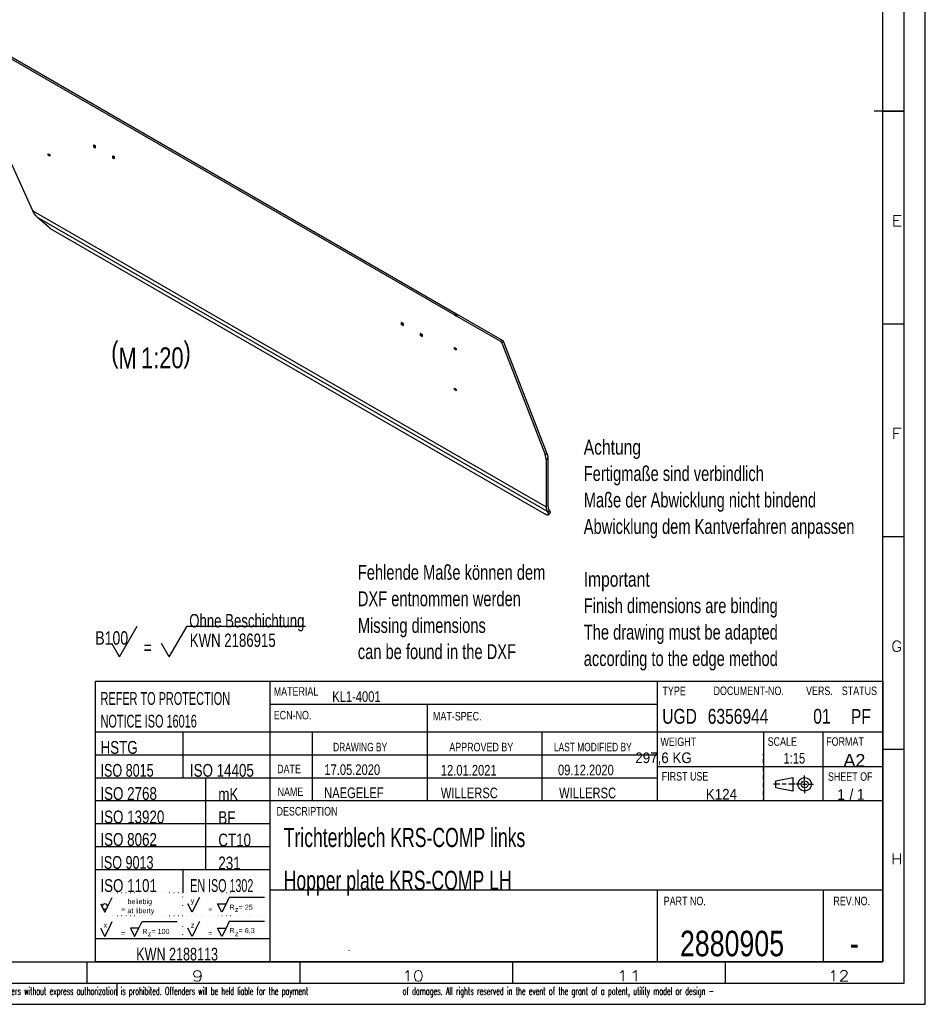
# Model space of a CAD drawing. Header units: millimetres. Extents: x -3 to 594, y -3 to 420.
# Tile 3 of 4: x 381 to 594, y 0 to 231. Entities that reach past the tile are written whole.
import ezdxf

# ---------------------------------------------------------------- set-up
doc = ezdxf.new("R2010")
doc.units = ezdxf.units.MM
doc.layers.add('1', color=7, linetype='Continuous')
doc.styles.add('SEACAD_Arial', font='arial.ttf', dxfattribs={"width": 0.75})
doc.styles.add('SEACAD_simplex_shx', font='simplex.shx', dxfattribs={"width": 0.587})

msp = doc.modelspace()

# ---------------------------------------------------------------- linework, layer by layer
at = {"layer": '1', "color": 7, "linetype": 'Continuous'}
for p, q in [((594, 0), (594, 420)), ((589, 5), (589, 415)), ((584, 10), (584, 410)), ((384.25, 186.58), (364.57, 230.06)), ((377.72, 223.11), (483.3, 162.16)), ((378.15, 223.36), (483.72, 162.41)), ((589, 210), (582, 210)), ((584, 210), (589, 210)), ((398.64, 202.06), (398.6, 202.04)), ((398.6, 201.55), (398.6, 202.04)), ((398.6, 201.55), (398.96, 201.75)), ((398.64, 202.06), (398.92, 201.9)), ((398.96, 201.67), (398.64, 201.49)), ((398.92, 201.32), (398.64, 201.49)), ((398.96, 201.83), (398.96, 201.34)), ((387.91, 199.97), (387.87, 199.95)), ((387.87, 199.7), (387.87, 199.95)), ((387.87, 199.7), (388.12, 199.84)), ((387.91, 199.97), (388.26, 199.76)), ((388.19, 199.8), (387.91, 199.64)), ((388.26, 199.44), (387.91, 199.64)), ((388.26, 199.44), (388.3, 199.46)), ((388.3, 199.7), (388.3, 199.46)), ((398.92, 201.32), (398.96, 201.34)), ((403.09, 199.49), (403.06, 199.47)), ((403.06, 198.98), (403.06, 199.47)), ((403.06, 198.98), (403.41, 199.18)), ((403.09, 199.49), (403.37, 199.32)), ((403.41, 199.1), (403.09, 198.92)), ((403.41, 199.26), (403.41, 198.77)), ((403.37, 198.75), (403.09, 198.92)), ((403.37, 198.75), (403.41, 198.77)), ((384.25, 186.58), (504.89, 116.93)), ((505.19, 115.83), (385.35, 185.02)), ((388.22, 182.53), (385.35, 185.02)), ((388.37, 182.42), (504.43, 115.42)), ((483.3, 162.16), (483.72, 162.41)), ((483.75, 162.35), (483.33, 162.1)), ((483.79, 162.29), (483.37, 162.04)), ((484.19, 162.12), (483.77, 161.88)), ((483.79, 162.29), (484.13, 162.09)), ((484.21, 162.12), (483.79, 161.88)), ((484.21, 162.12), (494.58, 156.14)), ((470.97, 160.29), (470.94, 160.27)), ((470.94, 159.78), (470.94, 160.27)), ((470.94, 159.78), (471.29, 159.99)), ((470.97, 160.29), (471.26, 160.13)), ((471.29, 159.91), (470.97, 159.72)), ((471.29, 160.07), (471.29, 159.58)), ((483.37, 162.04), (483.72, 161.84)), ((483.72, 161.84), (483.75, 161.86)), ((483.79, 161.88), (494.16, 155.89)), ((584, 160), (589, 160)), ((471.26, 159.56), (470.97, 159.72)), ((471.26, 159.56), (471.29, 159.58)), ((475.43, 157.72), (475.39, 157.7)), ((475.39, 157.21), (475.39, 157.7)), ((475.39, 157.21), (475.75, 157.42)), ((475.43, 157.72), (475.71, 157.56)), ((475.75, 157.5), (475.75, 157.01)), ((475.75, 157.34), (475.43, 157.15)), ((475.71, 156.99), (475.43, 157.15)), ((475.71, 156.99), (475.75, 157.01)), ((494.16, 155.89), (494.58, 156.14)), ((494.89, 155.76), (494.46, 155.51)), ((494.46, 155.51), (504.66, 129.24)), ((494.89, 155.76), (505.08, 129.48)), ((483.37, 154.41), (483.33, 154.39)), ((483.33, 154.14), (483.33, 154.39)), ((483.33, 154.14), (483.58, 154.28)), ((483.37, 154.41), (483.72, 154.2)), ((483.65, 154.24), (483.37, 154.08)), ((483.72, 153.88), (483.37, 154.08)), ((483.72, 153.88), (483.75, 153.9)), ((483.75, 154.14), (483.75, 153.9)), ((483.37, 144.85), (483.33, 144.83)), ((483.33, 144.59), (483.33, 144.83)), ((483.33, 144.59), (483.58, 144.73)), ((483.37, 144.85), (483.72, 144.65)), ((483.65, 144.69), (483.37, 144.53)), ((483.72, 144.32), (483.37, 144.53)), ((483.72, 144.32), (483.75, 144.34)), ((483.75, 144.59), (483.75, 144.34)), ((504.66, 129.24), (505.08, 129.48)), ((505.32, 128.32), (504.89, 128.08)), ((504.89, 128.08), (504.89, 116.93)), ((505.32, 128.32), (505.32, 117.17)), ((505.31, 115.66), (505.19, 115.83)), ((505.31, 115.66), (505.68, 116.11)), ((505.68, 116.11), (505.56, 116.29)), ((505.49, 115.11), (505.86, 115.57)), ((584, 110), (589, 110)), ((404.65, 81.71), (408.81, 88.91)), ((416.35, 81.71), (420.51, 88.91)), ((420.51, 88.91), (448.34, 88.91)), ((404.65, 81.71), (402.84, 84.86)), ((416.35, 81.71), (414.54, 84.86)), ((399, 76), (584, 76)), ((399, 10), (399, 76)), ((440, 76), (440, 10)), ((531, 76), (531, 47.8)), ((584, 76), (584, 10)), ((531, 70.5), (440, 70.5)), ((477, 47.8), (477, 70.5)), ((440, 64), (399, 64)), ((399.51, 64), (399, 64)), ((584, 64), (399, 64)), ((401.56, 64), (400.54, 64)), ((403.61, 64), (402.59, 64)), ((405.66, 64), (404.64, 64)), ((407.71, 64), (406.69, 64)), ((409.76, 64), (408.74, 64)), ((411.81, 64), (410.79, 64)), ((413.86, 64), (412.84, 64)), ((415.91, 64), (414.89, 64)), ((417.96, 64), (416.94, 64)), ((420.01, 64), (418.99, 64)), ((419.5, 64), (419.5, 58.6)), ((422.06, 64), (421.04, 64)), ((424.11, 64), (423.09, 64)), ((426.16, 64), (425.14, 64)), ((428.21, 64), (427.19, 64)), ((430.26, 64), (429.24, 64)), ((432.31, 64), (431.29, 64)), ((434.36, 64), (433.34, 64)), ((436.41, 64), (435.39, 64)), ((438.46, 64), (437.44, 64)), ((440, 64), (439.49, 64)), ((450, 47.8), (450, 64)), ((504, 47.8), (504, 64)), ((556, 64), (556, 47.8)), ((570, 47.8), (570, 64)), ((399.51, 58.6), (399, 58.6)), ((531, 58.6), (399, 58.6)), ((401.56, 58.6), (400.54, 58.6)), ((403.61, 58.6), (402.59, 58.6)), ((405.66, 58.6), (404.64, 58.6)), ((407.71, 58.6), (406.69, 58.6)), ((409.76, 58.6), (408.74, 58.6)), ((411.81, 58.6), (410.79, 58.6)), ((413.86, 58.6), (412.84, 58.6)), ((415.91, 58.6), (414.89, 58.6)), ((417.96, 58.6), (416.94, 58.6)), ((420.01, 58.6), (418.99, 58.6)), ((419.5, 58.6), (419.5, 53.2)), ((422.06, 58.6), (421.04, 58.6)), ((424.11, 58.6), (423.09, 58.6)), ((426.16, 58.6), (425.14, 58.6)), ((428.21, 58.6), (427.19, 58.6)), ((430.26, 58.6), (429.24, 58.6)), ((432.31, 58.6), (431.29, 58.6)), ((434.36, 58.6), (433.34, 58.6)), ((436.41, 58.6), (435.39, 58.6)), ((438.46, 58.6), (437.44, 58.6)), ((440, 58.6), (439.49, 58.6)), ((556, 58.53), (556, 59)), ((584, 60), (589, 60)), ((531, 55.9), (584, 55.9)), ((556, 56.67), (556, 57.6)), ((556, 54.8), (556, 55.73)), ((556, 52.93), (556, 53.87)), ((558.84, 52.52), (562.84, 53.32)), ((562.84, 53.32), (562.84, 50.12)), ((565.64, 52.72), (565.64, 53.82)), ((399.51, 53.2), (399, 53.2)), ((531, 53.2), (399, 53.2)), ((401.56, 53.2), (400.54, 53.2)), ((403.61, 53.2), (402.59, 53.2)), ((405.66, 53.2), (404.64, 53.2)), ((407.71, 53.2), (406.69, 53.2)), ((409.76, 53.2), (408.74, 53.2)), ((411.81, 53.2), (410.79, 53.2)), ((413.86, 53.2), (412.84, 53.2)), ((415.91, 53.2), (414.89, 53.2)), ((417.96, 53.2), (416.94, 53.2)), ((420.01, 53.2), (418.99, 53.2)), ((422.06, 53.2), (421.04, 53.2)), ((424.11, 53.2), (423.09, 53.2)), ((424.95, 31.6), (424.95, 53.2)), ((426.16, 53.2), (425.14, 53.2)), ((428.21, 53.2), (427.19, 53.2)), ((430.26, 53.2), (429.24, 53.2)), ((432.31, 53.2), (431.29, 53.2)), ((434.36, 53.2), (433.34, 53.2)), ((436.41, 53.2), (435.39, 53.2)), ((438.46, 53.2), (437.44, 53.2)), ((440, 53.2), (439.49, 53.2)), ((556, 51.07), (556, 52)), ((558.84, 50.92), (558.84, 52.52)), ((561.34, 51.72), (560.34, 51.72)), ((564.64, 51.72), (563.54, 51.72)), ((565.14, 51.72), (566.14, 51.72)), ((565.64, 51.22), (565.64, 52.22)), ((566.64, 51.72), (567.74, 51.72)), ((556, 49.2), (556, 50.13)), ((562.84, 50.12), (558.84, 50.92)), ((565.64, 50.72), (565.64, 49.62)), ((584, 47.8), (399, 47.8)), ((556, 47.8), (556, 48.27)), ((440, 42.4), (399, 42.4)), ((440, 37), (399, 37)), ((440, 31.6), (399, 31.6)), ((419.5, 31.6), (419.5, 26.2)), ((400.04, 26.2), (400.01, 26.2)), ((401.06, 26.2), (401.04, 26.2)), ((402.09, 26.2), (402.06, 26.2)), ((403.11, 26.2), (403.09, 26.2)), ((404.14, 26.2), (404.11, 26.2)), ((405.16, 26.2), (405.14, 26.2)), ((406.19, 26.2), (406.16, 26.2)), ((407.21, 26.2), (407.19, 26.2)), ((408.24, 26.2), (408.21, 26.2)), ((409.26, 26.2), (409.24, 26.2)), ((410.29, 26.2), (410.26, 26.2)), ((411.31, 26.2), (411.29, 26.2)), ((412.34, 26.2), (412.31, 26.2)), ((413.36, 26.2), (413.34, 26.2)), ((414.39, 26.2), (414.36, 26.2)), ((415.41, 26.2), (415.39, 26.2)), ((416.44, 26.2), (416.41, 26.2)), ((417.46, 26.2), (417.44, 26.2)), ((418.49, 26.2), (418.46, 26.2)), ((419.51, 26.2), (419.49, 26.2)), ((420.54, 26.2), (420.51, 26.2)), ((421.56, 26.2), (421.54, 26.2)), ((422.59, 26.2), (422.56, 26.2)), ((423.61, 26.2), (423.59, 26.2)), ((424.64, 26.2), (424.61, 26.2)), ((425.66, 26.2), (425.64, 26.2)), ((426.69, 26.2), (426.66, 26.2)), ((427.71, 26.2), (427.69, 26.2)), ((428.74, 26.2), (428.71, 26.2)), ((429.76, 26.2), (429.74, 26.2)), ((430.79, 26.2), (430.76, 26.2)), ((431.81, 26.2), (431.79, 26.2)), ((432.84, 26.2), (432.81, 26.2)), ((433.86, 26.2), (433.84, 26.2)), ((434.89, 26.2), (434.86, 26.2)), ((435.91, 26.2), (435.89, 26.2)), ((436.94, 26.2), (436.91, 26.2)), ((437.96, 26.2), (437.94, 26.2)), ((438.99, 26.2), (438.96, 26.2)), ((440, 26.2), (439.99, 26.2)), ((556, 26.8), (440, 26.8)), ((440, 26.8), (440, 26.28)), ((531, 26.8), (531, 10)), ((584, 26.8), (556, 26.8)), ((570, 26.8), (570, 10)), ((400.2, 23.62), (401.2, 21.63)), ((401.2, 21.63), (402.95, 25.13)), ((419.5, 25.2), (419.5, 25.23)), ((419.5, 24.22), (419.5, 24.25)), ((419.5, 23.24), (419.5, 23.27)), ((421.7, 21.63), (420.7, 23.62)), ((422.7, 23.62), (421.7, 21.63)), ((423.45, 25.13), (422.7, 23.62)), ((428.7, 21.63), (427.7, 23.62)), ((427.7, 23.62), (429.7, 23.62)), ((429.7, 23.62), (428.7, 21.63)), ((430.45, 25.13), (429.7, 23.62)), ((438.7, 25.13), (430.45, 25.13)), ((440, 25.23), (440, 24.18)), ((419.5, 22.26), (419.5, 22.29)), ((419.5, 21.28), (419.5, 21.3)), ((440, 23.12), (440, 22.07)), ((440, 21.02), (440, 19.98)), ((400.04, 20.8), (400.01, 20.8)), ((401.06, 20.8), (401.04, 20.8)), ((402.09, 20.8), (402.06, 20.8)), ((402.2, 17.93), (402.95, 19.43)), ((403.11, 20.8), (403.09, 20.8)), ((404.14, 20.8), (404.11, 20.8)), ((405.16, 20.8), (405.14, 20.8)), ((406.19, 20.8), (406.16, 20.8)), ((407.21, 20.8), (407.19, 20.8)), ((408.24, 20.8), (408.21, 20.8)), ((409.2, 17.93), (409.95, 19.43)), ((409.26, 20.8), (409.24, 20.8)), ((409.95, 19.43), (418.2, 19.43)), ((410.29, 20.8), (410.26, 20.8)), ((411.31, 20.8), (411.29, 20.8)), ((412.34, 20.8), (412.31, 20.8)), ((413.36, 20.8), (413.34, 20.8)), ((414.39, 20.8), (414.36, 20.8)), ((415.41, 20.8), (415.39, 20.8)), ((416.44, 20.8), (416.41, 20.8)), ((417.46, 20.8), (417.44, 20.8)), ((418.49, 20.8), (418.46, 20.8)), ((419.51, 20.8), (419.49, 20.8)), ((419.5, 20.3), (419.5, 20.32)), ((419.5, 19.31), (419.5, 19.34)), ((420.54, 20.8), (420.51, 20.8)), ((421.56, 20.8), (421.54, 20.8)), ((422.59, 20.8), (422.56, 20.8)), ((423.45, 19.43), (422.7, 17.93)), ((423.61, 20.8), (423.59, 20.8)), ((424.64, 20.8), (424.61, 20.8)), ((425.66, 20.8), (425.64, 20.8)), ((426.69, 20.8), (426.66, 20.8)), ((427.71, 20.8), (427.69, 20.8)), ((428.74, 20.8), (428.71, 20.8)), ((430.45, 19.43), (429.7, 17.93)), ((429.76, 20.8), (429.74, 20.8)), ((438.7, 19.43), (430.45, 19.43)), ((430.79, 20.8), (430.76, 20.8)), ((431.81, 20.8), (431.79, 20.8)), ((432.84, 20.8), (432.81, 20.8)), ((433.86, 20.8), (433.84, 20.8)), ((434.89, 20.8), (434.86, 20.8)), ((435.91, 20.8), (435.89, 20.8)), ((436.94, 20.8), (436.91, 20.8)), ((437.96, 20.8), (437.94, 20.8)), ((438.99, 20.8), (438.96, 20.8)), ((440, 20.8), (439.99, 20.8)), ((440, 18.93), (440, 17.88)), ((400.2, 17.93), (401.2, 15.93)), ((401.2, 15.93), (402.2, 17.93)), ((407.2, 17.93), (408.2, 15.93)), ((409.2, 17.93), (407.2, 17.93)), ((408.2, 15.93), (409.2, 17.93)), ((419.5, 18.33), (419.5, 18.36)), ((419.5, 17.35), (419.5, 17.38)), ((419.5, 16.37), (419.5, 16.4)), ((421.7, 15.93), (420.7, 17.93)), ((422.7, 17.93), (421.7, 15.93)), ((427.7, 17.93), (429.7, 17.93)), ((428.7, 15.93), (427.7, 17.93)), ((429.7, 17.93), (428.7, 15.93)), ((440, 16.83), (440, 15.78)), ((440, 15.4), (399, 15.4)), ((419.5, 15.4), (419.5, 15.41)), ((440, 14.73), (440, 13.68)), ((440, 12.62), (440, 11.58)), ((458.59, 12.67), (458.71, 12.79)), ((10, 10), (584, 10)), ((397, 10), (397, 5)), ((584, 10), (399, 10)), ((440, 10.53), (440, 10)), ((447, 10), (447, 5)), ((497, 10), (497, 5)), ((547, 10), (547, 5)), ((5, 5), (589, 5)), ((404, 5), (404, 2)), ((0, 0), (594, 0))]:
    msp.add_line(p, q, dxfattribs=at)
for radius in [1.6, 0.8]:
    msp.add_circle((565.64, 51.72), radius, dxfattribs=at)
for start, end in [(0, 180), (180, 0)]:
    msp.add_arc((401.2, 23.01), 0.618, start, end, dxfattribs=at)
for points, knots in [([(398.6, 202.04), (398.61, 202.06), (398.64, 202.06)], [0, 0, 0.500508, 1, 1]), ([(398.64, 201.49), (398.61, 201.51), (398.6, 201.55)], [0, 0, 0.499814, 1, 1]), ([(398.92, 201.9), (398.94, 201.87), (398.96, 201.83)], [0, 0, 0.50009, 1, 1]), ([(387.87, 199.95), (387.88, 199.97), (387.91, 199.97)], [0, 0, 0.500508, 1, 1]), ([(387.91, 199.64), (387.88, 199.67), (387.87, 199.7)], [0, 0, 0.49971, 1, 1]), ([(388.26, 199.76), (388.29, 199.74), (388.3, 199.7)], [0, 0, 0.499814, 1, 1]), ([(388.3, 199.46), (388.29, 199.43), (388.26, 199.44)], [0, 0, 0.500321, 1, 1]), ([(398.96, 201.34), (398.94, 201.32), (398.92, 201.32)], [0, 0, 0.499762, 1, 1]), ([(403.06, 199.47), (403.07, 199.49), (403.09, 199.49)], [0, 0, 0.499742, 1, 1]), ([(403.37, 199.32), (403.4, 199.3), (403.41, 199.26)], [0, 0, 0.49971, 1, 1]), ([(403.09, 198.92), (403.07, 198.94), (403.06, 198.98)], [0, 0, 0.50009, 1, 1]), ([(403.41, 198.77), (403.4, 198.75), (403.37, 198.75)], [0, 0, 0.500508, 1, 1]), ([(385.35, 185.02), (385.18, 185.18), (385.03, 185.36), (384.88, 185.55), (384.73, 185.74), (384.6, 185.94), (384.47, 186.15), (384.36, 186.36), (384.25, 186.58)], [0, 0, 0.12205, 0.244973, 0.368813, 0.493544, 0.619115, 0.745455, 0.872456, 1, 1]), ([(388.22, 182.53), (388.3, 182.47), (388.37, 182.42)], [0, 0, 0.522723, 1, 1]), ([(483.33, 162.1), (483.32, 162.14), (483.3, 162.16)], [0, 0, 0.500118, 1, 1]), ([(483.37, 162.04), (483.34, 162.07), (483.33, 162.1)], [0, 0, 0.500039, 1, 1]), ([(483.72, 162.41), (483.74, 162.38), (483.75, 162.35)], [0, 0, 0.500039, 1, 1]), ([(483.75, 162.35), (483.77, 162.31), (483.79, 162.29)], [0, 0, 0.500238, 1, 1]), ([(484.19, 162.12), (484.2, 162.13), (484.21, 162.12)], [0, 0, 0.449935, 1, 1]), ([(470.94, 160.27), (470.95, 160.3), (470.97, 160.29)], [0, 0, 0.499836, 1, 1]), ([(470.97, 159.72), (470.95, 159.75), (470.94, 159.78)], [0, 0, 0.500039, 1, 1]), ([(471.26, 160.13), (471.28, 160.11), (471.29, 160.07)], [0, 0, 0.499762, 1, 1]), ([(483.75, 161.86), (483.74, 161.83), (483.72, 161.84)], [0, 0, 0.499752, 1, 1]), ([(483.79, 161.88), (483.77, 161.88), (483.75, 161.86)], [0, 0, 0.499585, 1, 1]), ([(471.29, 159.58), (471.28, 159.56), (471.26, 159.56)], [0, 0, 0.500425, 1, 1]), ([(475.39, 157.7), (475.4, 157.73), (475.43, 157.72)], [0, 0, 0.500331, 1, 1]), ([(475.71, 157.56), (475.74, 157.53), (475.75, 157.5)], [0, 0, 0.500039, 1, 1]), ([(475.43, 157.15), (475.4, 157.18), (475.39, 157.21)], [0, 0, 0.499762, 1, 1]), ([(475.75, 157.01), (475.74, 156.99), (475.71, 156.99)], [0, 0, 0.499836, 1, 1]), ([(494.46, 155.51), (494.33, 155.73), (494.16, 155.89)], [0, 0, 0.522778, 1, 1]), ([(494.58, 156.14), (494.76, 155.98), (494.89, 155.76)], [0, 0, 0.477231, 1, 1]), ([(483.33, 154.39), (483.34, 154.41), (483.37, 154.41)], [0, 0, 0.499846, 1, 1]), ([(483.37, 154.08), (483.34, 154.11), (483.33, 154.14)], [0, 0, 0.500158, 1, 1]), ([(483.72, 154.2), (483.74, 154.18), (483.75, 154.14)], [0, 0, 0.500039, 1, 1]), ([(483.75, 153.9), (483.74, 153.87), (483.72, 153.88)], [0, 0, 0.499836, 1, 1]), ([(483.33, 144.83), (483.34, 144.86), (483.37, 144.85)], [0, 0, 0.499836, 1, 1]), ([(483.37, 144.53), (483.34, 144.55), (483.33, 144.59)], [0, 0, 0.500158, 1, 1]), ([(483.72, 144.65), (483.74, 144.62), (483.75, 144.59)], [0, 0, 0.500039, 1, 1]), ([(483.75, 144.34), (483.74, 144.32), (483.72, 144.32)], [0, 0, 0.499836, 1, 1]), ([(504.89, 128.08), (504.83, 128.64), (504.66, 129.24)], [0, 0, 0.477384, 1, 1]), ([(505.08, 129.48), (505.26, 128.89), (505.32, 128.32)], [0, 0, 0.522611, 1, 1]), ([(504.89, 116.93), (504.97, 116.31), (505.19, 115.83)], [0, 0, 0.537142, 1, 1]), ([(505.32, 117.17), (505.38, 116.68), (505.56, 116.29)], [0, 0, 0.537134, 1, 1]), ([(505.68, 116.11), (505.86, 115.77), (505.86, 115.57)], [0, 0, 0.653838, 1, 1]), ([(504.43, 115.42), (504.93, 115.17), (505.3, 115.06), (505.49, 115.11), (505.5, 115.32), (505.31, 115.66)], [0, 0, 0.323759, 0.543368, 0.659688, 0.777844, 1, 1]), ([(559.84, 51.72), (558.84, 51.72), (558.34, 51.72)], [0, 0, 0.666657, 1, 1]), ([(563.34, 51.72), (563.09, 51.72), (561.84, 51.72)], [0, 0, 0.166662, 1, 1])]:
    msp.add_open_spline(points, degree=1, knots=knots, dxfattribs=at)

# ---------------------------------------------------------------- texts
at = {"layer": '1', "attachment_point": 7}
for s, insert, char_height, width, style in [('{\\fsimplex|b0||i0||c0|p34;\\C7;\\H2.5;\\W1.216;E}', (586.11, 182.93), 2.5, 4.6065, 'SEACAD_simplex_shx'), ('{\\fArial|b0||i0||c0|p34;\\C7;\\H4.9;\\W0.75;(}', (402.7, 149.48), 4.9, 1.7044, 'SEACAD_Arial'), ('{\\fArial|b0||i0||c0|p34;\\C7;\\H4.9;\\W0.75;M}', (404.41, 149.48), 4.9, 4.1544, 'SEACAD_Arial'), ('{\\fArial|b0||i0||c0|p34;\\C7;\\H4.900001;\\W0.75;1:20}', (409.71, 149.48), 4.9, 9.6935, 'SEACAD_Arial'), ('{\\fArial|b0||i0||c0|p34;\\C7;\\H4.9;\\W0.75;)}', (419.7, 149.48), 4.9, 1.7044, 'SEACAD_Arial'), ('{\\fsimplex|b0||i0||c0|p34;\\C7;\\H2.5;\\W1.216;F}', (586.11, 132.93), 2.5, 4.4676, 'SEACAD_simplex_shx'), ('{\\fArial|b0||i0||c0|p34;\\C7;\\H3.5;\\W0.75;Achtung}', (513.74, 128.19), 3.5, 13.1631, 'SEACAD_Arial'), ('{\\fArial|b0||i0||c0|p34;\\C7;\\H3.5;\\W0.705;Fertigmaße sind verbindlich}', (513.74, 121.98), 3.5, 43.8261, 'SEACAD_Arial'), ('{\\fArial|b0||i0||c0|p34;\\C7;\\H3.5;\\W0.705;Maße der Abwicklung nicht bindend}', (513.74, 115.77), 3.5, 56.5326, 'SEACAD_Arial'), ('{\\fArial|b0||i0||c0|p34;\\C7;\\H3.5;\\W0.705;Abwicklung dem Kantverfahren anpassen}', (513.74, 109.55), 3.5, 66.0435, 'SEACAD_Arial'), ('{\\fArial|b0||i0||c0|p34;\\C7;\\H3.5;\\W0.705;Fehlende Maße können dem}', (460.65, 99.76), 3.5, 45.5761, 'SEACAD_Arial'), ('{\\fArial|b0||i0||c0|p34;\\C7;\\H3.5;\\W0.75;Important}', (513.74, 97.12), 3.5, 15.0652, 'SEACAD_Arial'), ('{\\fArial|b0||i0||c0|p34;\\C7;\\H3.5;\\W0.705;DXF entnommen werden}', (460.65, 93.55), 3.5, 39.7174, 'SEACAD_Arial'), ('{\\fArial|b0||i0||c0|p34;\\C7;\\H3.5;\\W0.705;Finish dimensions are binding}', (513.74, 90.91), 3.5, 47.0978, 'SEACAD_Arial'), ('{\\fArial|b0||i0||c0|p34;\\C7;\\H3.15;\\W0.705;Ohne Beschichtung}', (421.03, 87.66), 3.15, 28.1446, 'SEACAD_Arial'), ('{\\fArial|b0||i0||c0|p34;\\C7;\\H3.5;\\W0.705;Missing dimensions}', (460.65, 86.27), 3.5, 31.1196, 'SEACAD_Arial'), ('{\\fArial|b0||i0||c0|p34;\\C7;\\H3.5;\\W0.705;The drawing must be adapted}', (513.74, 84.69), 3.5, 47.1739, 'SEACAD_Arial'), ('{\\fArial|b0||i0||c0|p34;\\C7;\\H3.5;\\W0.705;according to the edge method}', (513.74, 78.48), 3.5, 47.1739, 'SEACAD_Arial'), ('{\\fArial|b0||i0||c0|p34;\\C7;\\H3.15;\\W0.75;B100}', (398.97, 84.51), 3.15, 7.5326, 'SEACAD_Arial'), ('{\\fArial|b0||i0||c0|p34;\\C7;\\H3.15;\\W0.705;KWN 2186915}', (421.17, 83.97), 3.15, 20.9544, 'SEACAD_Arial'), ('{\\fArial|b0||i0||c0|p34;\\C7;\\H3.15;\\W0.75;=}', (410.31, 82.33), 3.15, 1.9174, 'SEACAD_Arial'), ('{\\fArial|b0||i0||c0|p34;\\C7;\\H3.5;\\W0.705;can be found in the DXF}', (460.65, 81.12), 3.5, 38.5, 'SEACAD_Arial'), ('{\\fsimplex|b0||i0||c0|p34;\\C7;\\H2.5;\\W1.148;G}', (585.97, 82.92), 2.5, 4.7878, 'SEACAD_simplex_shx'), ('{\\fArial|b0||i0||c0|p34;\\C7;\\H2.;\\W0.75;MATERIAL}', (440.9, 72.56), 2, 10.3044, 'SEACAD_Arial'), ('{\\fArial|b0||i0||c0|p34;\\C7;\\H2.;\\W0.75;TYPE}', (532.24, 72.68), 2, 5.4348, 'SEACAD_Arial'), ('{\\fArial|b0||i0||c0|p34;\\C7;\\H2.;\\W0.75;DOCUMENT-NO.}', (544.24, 72.68), 2, 16.2174, 'SEACAD_Arial'), ('{\\fArial|b0||i0||c0|p34;\\C7;\\H2.;\\W0.75;VERS.}', (565.98, 72.68), 2, 6.2174, 'SEACAD_Arial'), ('{\\fArial|b0||i0||c0|p34;\\C7;\\H2.;\\W0.75;STATUS}', (574.39, 72.68), 2, 8.1739, 'SEACAD_Arial'), ('{\\fArial|b0||i0||c0|p34;\\C7;\\H3.;\\W0.611;REFER TO PROTECTION}', (400.19, 70.36), 3, 31.4348, 'SEACAD_Arial'), ('{\\fArial|b0||i0||c0|p34;\\C7;\\H2.5;\\W0.75;KL1-4001}', (454.64, 71.06), 2.5, 11.087, 'SEACAD_Arial'), ('{\\fArial|b0||i0||c0|p34;\\C7;\\H3.5;\\W0.75;UGD}', (532.18, 65.91), 3.5, 7.9891, 'SEACAD_Arial'), ('{\\fArial|b0||i0||c0|p34;\\C7;\\H3.5;\\W0.75;6356944}', (542.87, 65.91), 3.5, 13.8478, 'SEACAD_Arial'), ('{\\fArial|b0||i0||c0|p34;\\C7;\\H3.5;\\W0.75;01}', (567.67, 65.91), 3.5, 3.9565, 'SEACAD_Arial'), ('{\\fArial|b0||i0||c0|p34;\\C7;\\H3.;\\W0.611;NOTICE ISO 16016}', (400.19, 65.03), 3, 23.4783, 'SEACAD_Arial'), ('{\\fArial|b0||i0||c0|p34;\\C7;\\H2.;\\W0.75;ECN-NO.}', (440.9, 66.96), 2, 8.6957, 'SEACAD_Arial'), ('{\\fArial|b0||i0||c0|p34;\\C7;\\H2.;\\W0.75;MAT-SPEC.}', (478.32, 66.71), 2, 11.2609, 'SEACAD_Arial'), ('{\\fArial|b0||i0||c0|p34;\\C7;\\H3.5;\\W0.75;PF}', (576.52, 65.91), 3.5, 4.6413, 'SEACAD_Arial'), ('{\\fArial|b0||i0||c0|p34;\\C7;\\H2.;\\W0.75;WEIGHT}', (531.77, 60.69), 2, 8.2609, 'SEACAD_Arial'), ('{\\fArial|b0||i0||c0|p34;\\C7;\\H2.;\\W0.75;SCALE}', (556.96, 60.75), 2, 6.7826, 'SEACAD_Arial'), ('{\\fArial|b0||i0||c0|p34;\\C7;\\H2.;\\W0.75;FORMAT}', (570.71, 60.75), 2, 8.6957, 'SEACAD_Arial'), ('{\\fArial|b0||i0||c0|p34;\\C7;\\H3.;\\W0.75;HSTG}', (400.19, 58.86), 3, 8.6087, 'SEACAD_Arial'), ('{\\fArial|b0||i0||c0|p34;\\C7;\\H2.;\\W0.705;DRAWING BY}', (454.85, 59.45), 2, 13.3044, 'SEACAD_Arial'), ('{\\fArial|b0||i0||c0|p34;\\C7;\\H2.;\\W0.75;APPROVED BY}', (482.15, 59.45), 2, 14.8696, 'SEACAD_Arial'), ('{\\fArial|b0||i0||c0|p34;\\C7;\\H2.;\\W0.705;LAST MODIFIED BY}', (506.73, 59.45), 2, 19.1304, 'SEACAD_Arial'), ('{\\fArial|b0||i0||c0|p34;\\C7;\\H2.5;\\W0.9;297,6 KG}', (525.85, 56.25), 2.5, 12.9348, 'SEACAD_Arial'), ('{\\fArial|b0||i0||c0|p34;\\C7;\\H2.5;\\W0.75;1:15}', (560.68, 56.57), 2.5, 4.9457, 'SEACAD_Arial'), ('{\\fArial|b0||i0||c0|p34;\\C7;\\H3.;\\W0.705;ISO 8015}', (400.19, 53.46), 3, 12.9783, 'SEACAD_Arial'), ('{\\fArial|b0||i0||c0|p34;\\C7;\\H3.;\\W0.75;ISO 14405}', (421.19, 53.46), 3, 14.6739, 'SEACAD_Arial'), ('{\\fArial|b0||i0||c0|p34;\\C7;\\H2.;\\W0.75;DATE}', (441.69, 54.33), 2, 5.5217, 'SEACAD_Arial'), ('{\\fArial|b0||i0||c0|p34;\\C7;\\H2.5;\\W0.75;17.05.2020}', (452.79, 53.88), 2.5, 12.7174, 'SEACAD_Arial'), ('{\\fArial|b0||i0||c0|p34;\\C7;\\H2.5;\\W0.75;12.01.2021}', (480.16, 53.74), 2.5, 12.7174, 'SEACAD_Arial'), ('{\\fArial|b0||i0||c0|p34;\\C7;\\H2.5;\\W0.75;09.12.2020}', (507.69, 53.8), 2.5, 12.7174, 'SEACAD_Arial'), ('{\\fArial|b0||i0||c0|p34;\\C7;\\H2.;\\W0.75;FIRST USE}', (532.07, 52.57), 2, 10.7826, 'SEACAD_Arial'), ('{\\fArial|b0||i0||c0|p34;\\C7;\\H2.;\\W0.75;SHEET OF}', (571.12, 52.52), 2, 10.3478, 'SEACAD_Arial'), ('{\\fArial|b0||i0||c0|p34;\\C7;\\H3.;\\W0.75;ISO 2768 }', (400.16, 48.01), 3, 13.8261, 'SEACAD_Arial'), ('{\\fArial|b0||i0||c0|p34;\\C7;\\H2.;\\W0.75;NAME}', (441.79, 48.97), 2, 5.9565, 'SEACAD_Arial'), ('{\\fArial|b0||i0||c0|p34;\\C7;\\H2.5;\\W0.75;NAEGELEF}', (452.75, 48.44), 2.5, 13.8044, 'SEACAD_Arial'), ('{\\fArial|b0||i0||c0|p34;\\C7;\\H2.5;\\W0.75;WILLERSC}', (480.16, 48.41), 2.5, 13.1522, 'SEACAD_Arial'), ('{\\fArial|b0||i0||c0|p34;\\C7;\\H2.5;\\W0.75;WILLERSC}', (507.95, 48.41), 2.5, 13.1522, 'SEACAD_Arial'), ('{\\fArial|b0||i0||c0|p34;\\C7;\\H3.;\\W0.75;mK}', (427.87, 47.89), 3, 4.6304, 'SEACAD_Arial'), ('{\\fArial|b0||i0||c0|p34;\\C7;\\H2.5;\\W0.9;K124}', (542.42, 48.14), 2.5, 7.1196, 'SEACAD_Arial'), ('{\\fArial|b0||i0||c0|p34;\\C7;\\H2.5;\\W0.9;1}', (573.35, 48.07), 2.5, 1.6848, 'SEACAD_Arial'), ('{\\fArial|b0||i0||c0|p34;\\C7;\\H2.5;\\W0.9; / 1}', (575.34, 48.07), 2.5, 4.2935, 'SEACAD_Arial'), ('{\\fArial|b0||i0||c0|p34;\\C7;\\H2.;\\W0.75;DESCRIPTION}', (441.55, 44.36), 2, 14.087, 'SEACAD_Arial'), ('{\\fArial|b0||i0||c0|p34;\\C7;\\H3.;\\W0.75;ISO 13920}', (400.16, 42.51), 3, 14.6739, 'SEACAD_Arial'), ('{\\fArial|b0||i0||c0|p34;\\C7;\\H3.;\\W0.75;BF}', (427.87, 42.39), 3, 3.9783, 'SEACAD_Arial'), ('{\\fArial|b0||i0||c0|p34;\\C7;\\H4.5;\\W0.658;Trichterblech KRS-COMP links}', (443.23, 36.91), 4.5, 57.3261, 'SEACAD_Arial'), ('{\\fArial|b0||i0||c0|p34;\\C7;\\H3.;\\W0.75;ISO 8062}', (400.16, 37.21), 3, 12.9783, 'SEACAD_Arial'), ('{\\fArial|b0||i0||c0|p34;\\C7;\\H3.;\\W0.75;CT10}', (427.87, 37.09), 3, 7.5, 'SEACAD_Arial'), ('{\\fArial|b0||i0||c0|p34;\\C7;\\H3.;\\W0.705;ISO 9013}', (400.16, 31.81), 3, 12.9783, 'SEACAD_Arial'), ('{\\fArial|b0||i0||c0|p34;\\C7;\\H3.;\\W0.75;231}', (427.87, 31.69), 3, 5.087, 'SEACAD_Arial'), ('{\\fsimplex|b0||i0||c0|p34;\\C7;\\H2.5;\\W1.148;H}', (585.97, 32.92), 2.5, 5.0708, 'SEACAD_simplex_shx'), ('{\\fArial|b0||i0||c0|p34;\\C7;\\H4.5;\\W0.658;Hopper plate KRS-COMP LH}', (443.23, 25.54), 4.5, 54.4891, 'SEACAD_Arial'), ('{\\fArial|b0||i0||c0|p34;\\C7;\\H3.;\\W0.75;ISO 1101}', (400.16, 26.38), 3, 12.9783, 'SEACAD_Arial'), ('{\\fArial|b0||i0||c0|p34;\\C7;\\H3.;\\W0.6;EN ISO 1302}', (421.27, 26.38), 3, 14.8044, 'SEACAD_Arial'), ('{\\fArial|b0||i0||c0|p34;\\C7;\\H2.;\\W0.75;PART NO.}', (532.53, 23.27), 2, 9.7391, 'SEACAD_Arial'), ('{\\fArial|b0||i0||c0|p34;\\C7;\\H2.;\\W0.75;REV.NO.}', (572.4, 23.27), 2, 8.4783, 'SEACAD_Arial'), ('{\\fArial|b0||i0||c0|p34;\\C7;\\H6.;\\W0.75;2880905}', (536.35, 11.21), 6, 23.7391, 'SEACAD_Arial'), ('{\\fArial|b0||i0||c0|p34;\\C7;\\H6.;\\W0.75;-}', (576.28, 11.35), 6, 2.087, 'SEACAD_Arial'), ('{\\fArial|b0||i0||c0|p34;\\C7;\\H3.;\\W0.705;KWN 2188113}', (408.58, 10.26), 3, 19.9565, 'SEACAD_Arial'), ('{\\fsimplex|b0||i0||c0|p34;\\C7;\\H2.5;\\W1.292;9}', (421.61, 5.42), 2.5, 4.9764, 'SEACAD_simplex_shx'), ('{\\fsimplex|b0||i0||c0|p34;\\C7;\\H2.5;\\W1.179;10}', (471.1, 5.43), 2.5, 6.7361, 'SEACAD_simplex_shx'), ('{\\fsimplex|b0||i0||c0|p34;\\C7;\\H2.5;\\W1.407;11}', (521.37, 5.43), 2.5, 6.9676, 'SEACAD_simplex_shx'), ('{\\fsimplex|b0||i0||c0|p34;\\C7;\\H2.5;\\W1.179;12}', (571.1, 5.43), 2.5, 6.7361, 'SEACAD_simplex_shx'), ('{\\fsimplex|b0||i0||c0|p34;\\C7;\\H1.8;\\W0.5499;er Geschmacksmustereintragung vorbehalten - The reproduction, distribution and utilization of this document as well as the communication of its contents to others without express authorization is prohibited. Offenders will be held liable for the payment}', (255.82, 1.64), 1.8, 198.7811, 'SEACAD_simplex_shx'), ('{\\fsimplex|b0||i0||c0|p34;\\C7;\\H1.8;\\W0.5546; of damages. All rights reserved in the event of the grant of a patent, utility model or design -}', (470.41, 1.64), 1.8, 76.2793, 'SEACAD_simplex_shx')]:
    msp.add_mtext(s, dxfattribs=dict(at, insert=insert, char_height=char_height, width=width, style=style))
for s, insert, char_height, width in [('{\\fArial|b0||i0||c0|p34;\\C7;\\H3.;\\W1.;A2}', (574.78, 55.85), 3, 5.1522), ('{\\fArial|b0||i0||c0|p34;\\C7;\\H1.2;\\W1.;at liberty}', (406.51, 21.06), 1.2, 6.3131), ('{\\fArial|b0||i0||c0|p34;\\C7;\\H1.2;\\W1.;beliebig}', (406.51, 23.19), 1.2, 5.7913), ('{\\fArial|b0||i0||c0|p34;\\C7;\\H1.2;\\W1.;y}', (421.4, 23.36), 1.2, 0.8087), ('{\\fArial|b0||i0||c0|p34;\\C7;\\H1.2;\\W1.;R  = 25}', (430.51, 22.22), 1.2, 5.4522), ('{\\fArial|b0||i0||c0|p34;\\C7;\\H1.2;\\W1.;=}', (405.01, 21.82), 1.2, 0.9652), ('{\\fArial|b0||i0||c0|p34;\\C7;\\H1.2;\\W1.;=}', (425.51, 21.82), 1.2, 0.9652), ('{\\fArial|b0||i0||c0|p34;\\C7;\\H1.2;\\W1.;z}', (431.77, 21.72), 1.2, 0.8087), ('{\\fArial|b0||i0||c0|p34;\\C7;\\H1.2;\\W1.;x}', (400.9, 18.02), 1.2, 0.8087), ('{\\fArial|b0||i0||c0|p34;\\C7;\\H1.2;\\W1.;z}', (421.4, 18.02), 1.2, 0.8087), ('{\\fArial|b0||i0||c0|p34;\\C7;\\H1.2;\\W1.;=}', (405.01, 16.12), 1.2, 0.9652), ('{\\fArial|b0||i0||c0|p34;\\C7;\\H1.2;\\W1.;R  = 100}', (410.01, 16.52), 1.2, 6.3913), ('{\\fArial|b0||i0||c0|p34;\\C7;\\H1.2;\\W1.;z}', (411.27, 16.02), 1.2, 0.8087), ('{\\fArial|b0||i0||c0|p34;\\C7;\\H1.2;\\W1.;=}', (425.51, 16.12), 1.2, 0.9652), ('{\\fArial|b0||i0||c0|p34;\\C7;\\H1.2;\\W1.;R  = 6,3}', (430.51, 16.52), 1.2, 5.9217), ('{\\fArial|b0||i0||c0|p34;\\C7;\\H1.2;\\W1.;z}', (431.77, 16.02), 1.2, 0.8087)]:
    msp.add_mtext(s, dxfattribs=dict(at, insert=insert, char_height=char_height, width=width))

doc.saveas('drawing.dxf')
